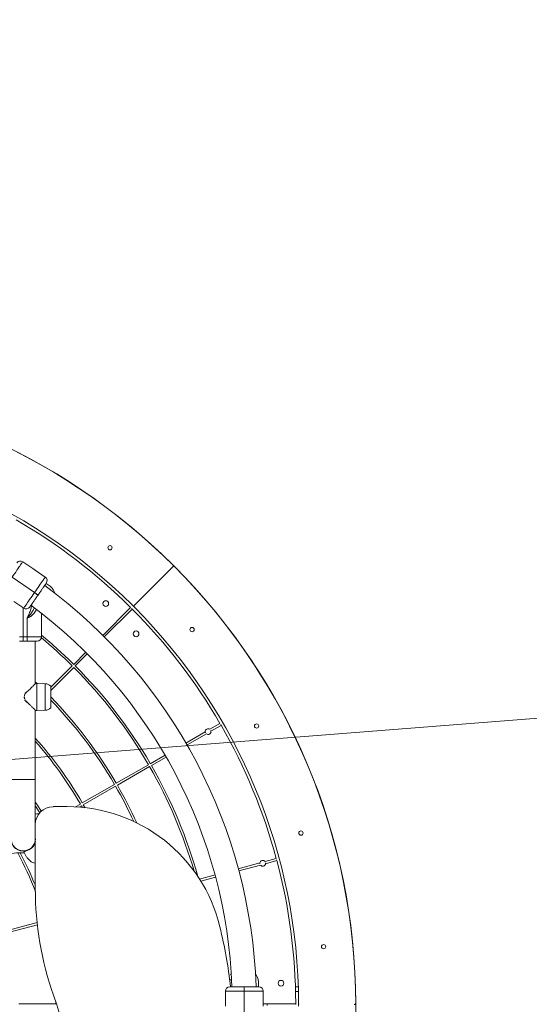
# Model space of a CAD drawing. Extents: x 5459245 to 5462690, y 5971016 to 5972523.
# Tile 30 of 198: x 5462447.72 to 5462448.433, y 5972204.564 to 5972205.943. Entities that reach past the tile are written whole.
import ezdxf

# ---------------------------------------------------------------- set-up
doc = ezdxf.new("R2010")
doc.units = 0
doc.linetypes.add('8', pattern=[0.5, 0.25, -0.25])
doc.layers.add('A_MAŁA ARCHITEKTURA', color=195, linetype='CONTINUOUS', lineweight=9)
doc.layers.add('ADT CCTV', color=102, linetype='CONTINUOUS')

# ---------------------------------------------------------------- blocks, each defined once
blk = doc.blocks.new('A770198')
at = {"layer": 'ADT CCTV', "color": 140, "lineweight": 9}
blk.add_line((17.306, 29.4689), (17.294, 8.6051), dxfattribs=at)
blk = doc.blocks.new('G$CFAE608CC')
at = {"layer": 'ADT CCTV', "rotation": 90}
blk.add_blockref('A770198', (38.0838, 0), dxfattribs=at)

msp = doc.modelspace()

# ---------------------------------------------------------------- linework, layer by layer
at = {"layer": 'A_MAŁA ARCHITEKTURA'}
for p, q in [((5462447.7383, 5972205.1741), (5462447.7243, 5972205.1838)), ((5462447.7557, 5972205.1622), (5462447.7416, 5972205.1719)), ((5462447.8805, 5972205.1227), (5462447.9343, 5972205.1764)), ((5462447.7406, 5972205.1404), (5462447.7093, 5972205.1619)), ((5462447.7624, 5972205.1493), (5462447.7569, 5972205.1534)), ((5462447.7116, 5972205.1282), (5462447.7256, 5972205.1185)), ((5462447.725, 5972205.119), (5462447.725, 5972205.0786)), ((5462447.8363, 5972205.0806), (5462447.8752, 5972205.1195)), ((5462447.8384, 5972205.0785), (5462447.8773, 5972205.1174)), ((5462447.8805, 5972205.1199), (5462447.8777, 5972205.1227)), ((5462447.7305, 5972205.0786), (5462447.7305, 5972205.105)), ((5462447.7505, 5972205.0786), (5462447.7505, 5972205.1115)), ((5462447.7195, 5972205.0786), (5462447.725, 5972205.0786)), ((5462447.725, 5972205.0786), (5462447.7305, 5972205.0786)), ((5462447.725, 5972205.0726), (5462447.725, 5972205.0786)), ((5462447.7305, 5972205.0786), (5462447.7505, 5972205.0786)), ((5462447.7305, 5972205.0786), (5462447.7305, 5972205.0726)), ((5462447.725, 5972205.0726), (5462447.7195, 5972205.0726)), ((5462447.7305, 5972205.0726), (5462447.725, 5972205.0726)), ((5462447.7445, 5972205.0726), (5462447.7305, 5972205.0726)), ((5462447.7418, 5972205.0127), (5462447.7418, 5972205.0726)), ((5462447.7956, 5972205.0399), (5462447.8125, 5972205.0568)), ((5462447.7977, 5972205.0378), (5462447.8146, 5972205.0546)), ((5462447.7635, 5972205.0078), (5462447.7935, 5972205.0378)), ((5462447.7635, 5972205.0035), (5462447.7956, 5972205.0357)), ((5462447.7443, 5972205.013), (5462447.7418, 5972205.0153)), ((5462447.7439, 5972205.013), (5462447.7422, 5972205.013)), ((5462447.7557, 5972205.0128), (5462447.7439, 5972205.013)), ((5462447.7439, 5972204.9754), (5462447.7439, 5972205.013)), ((5462447.7557, 5972204.9757), (5462447.7557, 5972205.0128)), ((5462447.7635, 5972204.9791), (5462447.7635, 5972205.0094)), ((5462447.7263, 5972204.9945), (5462447.7263, 5972204.9943)), ((5462447.7266, 5972204.9946), (5462447.7266, 5972204.9943)), ((5462447.7295, 5972205.001), (5462447.7278, 5972204.9996)), ((5462447.7297, 5972205.0009), (5462447.7282, 5972204.9996)), ((5462447.7635, 5972205.0021), (5462447.7635, 5972205.0029)), ((5462447.7635, 5972205.0021), (5462447.7635, 5972204.9942)), ((5462447.7635, 5972204.9942), (5462447.7635, 5972204.9863)), ((5462447.7272, 5972204.9902), (5462447.7272, 5972204.9901)), ((5462447.7279, 5972204.9888), (5462447.7306, 5972204.9865)), ((5462447.7284, 5972204.9887), (5462447.7308, 5972204.9866)), ((5462447.7635, 5972204.9856), (5462447.7635, 5972204.9863)), ((5462447.7418, 5972204.8786), (5462447.7418, 5972204.9758)), ((5462447.7422, 5972204.9755), (5462447.7439, 5972204.9754)), ((5462447.7439, 5972204.9755), (5462447.7557, 5972204.9757)), ((5462447.9862, 5972204.949), (5462448.0003, 5972204.9571)), ((5462447.9877, 5972204.9464), (5462448.0018, 5972204.9545)), ((5462447.9527, 5972204.9296), (5462447.9798, 5972204.9452)), ((5462447.9542, 5972204.927), (5462447.9813, 5972204.9426)), ((5462447.9028, 5972204.9008), (5462447.9235, 5972204.9127)), ((5462447.9043, 5972204.8982), (5462447.925, 5972204.9101)), ((5462447.8552, 5972204.8733), (5462447.9002, 5972204.8993)), ((5462447.8567, 5972204.8707), (5462447.9017, 5972204.8967)), ((5462447.7081, 5972204.8786), (5462447.725, 5972204.8786)), ((5462447.725, 5972204.8786), (5462447.7418, 5972204.8786)), ((5462447.7418, 5972204.7955), (5462447.7418, 5972204.8786)), ((5462447.8075, 5972204.8458), (5462447.8526, 5972204.8718)), ((5462447.809, 5972204.8432), (5462447.8541, 5972204.8692)), ((5462447.7668, 5972204.8406), (5462447.7863, 5972204.8406)), ((5462447.7979, 5972204.8402), (5462447.8049, 5972204.8443)), ((5462447.8033, 5972204.8399), (5462447.8064, 5972204.8417)), ((5462447.8077, 5972204.8395), (5462447.8064, 5972204.8417)), ((5462447.8114, 5972204.8391), (5462447.809, 5972204.8432)), ((5462447.7468, 5972204.8305), (5462447.7467, 5972204.8305)), ((5462447.7418, 5972204.7955), (5462447.7418, 5972204.7255)), ((5462447.7265, 5972204.7756), (5462447.7292, 5972204.7707)), ((5462448.026, 5972204.7536), (5462448.0562, 5972204.7617)), ((5462448.0267, 5972204.7507), (5462448.057, 5972204.7588)), ((5462448.0634, 5972204.7636), (5462448.0791, 5972204.7679)), ((5462448.0642, 5972204.7607), (5462448.0799, 5972204.765)), ((5462447.9717, 5972204.7391), (5462447.9934, 5972204.7449)), ((5462447.9734, 5972204.7364), (5462447.9942, 5972204.742)), ((5462447.7047, 5972204.6675), (5462447.7443, 5972204.6782)), ((5462447.7055, 5972204.6646), (5462447.7447, 5972204.6751)), ((5462448.0543, 5972204.5882), (5462448.0541, 5972204.5951)), ((5462448.0079, 5972204.5822), (5462448.0079, 5972204.5651)), ((5462448.0079, 5972204.5822), (5462448.0344, 5972204.5822)), ((5462448.0344, 5972204.5882), (5462448.0344, 5972204.5822)), ((5462448.0344, 5972204.5822), (5462448.0344, 5972204.5442)), ((5462448.0344, 5972204.5822), (5462448.0609, 5972204.5822)), ((5462448.0609, 5972204.5652), (5462448.0609, 5972204.5822)), ((5462448.1059, 5972204.5882), (5462448.1099, 5972204.5882)), ((5462448.106, 5972204.5818), (5462448.11, 5972204.5818)), ((5462447.7186, 5972204.5642), (5462447.7706, 5972204.5642)), ((5462447.7706, 5972204.5642), (5462447.7706, 5972204.5664)), ((5462447.7714, 5972204.5642), (5462447.7706, 5972204.5642)), ((5462448.0608, 5972204.5642), (5462448.1053, 5972204.5642)), ((5462448.0662, 5972204.5642), (5462448.0662, 5972204.5632)), ((5462448.1063, 5972204.5632), (5462448.1063, 5972204.5652)), ((5462448.1103, 5972204.5612), (5462448.1103, 5972204.5652))]:
    msp.add_line(p, q, dxfattribs=at)
at = {"layer": 'A_MAŁA ARCHITEKTURA', "flags": 128}
for points in [[(5462447.7093, 5972205.1619), (5462447.711, 5972205.1644), (5462447.7127, 5972205.1669), (5462447.7144, 5972205.1693), (5462447.716, 5972205.1717), (5462447.7175, 5972205.1738), (5462447.7189, 5972205.1759), (5462447.7202, 5972205.1777), (5462447.7213, 5972205.1794), (5462447.7222, 5972205.1808), (5462447.723, 5972205.1819), (5462447.7236, 5972205.1828), (5462447.7241, 5972205.1834), (5462447.7243, 5972205.1837), (5462447.7243, 5972205.1838)], [(5462447.7557, 5972205.1622), (5462447.7556, 5972205.1622), (5462447.7554, 5972205.1619), (5462447.755, 5972205.1613), (5462447.7544, 5972205.1604), (5462447.7536, 5972205.1592), (5462447.7526, 5972205.1578), (5462447.7515, 5972205.1562), (5462447.7502, 5972205.1544), (5462447.7488, 5972205.1523), (5462447.7473, 5972205.1501), (5462447.7457, 5972205.1478), (5462447.7441, 5972205.1454), (5462447.7424, 5972205.1429), (5462447.7406, 5972205.1404)], [(5462447.7406, 5972205.1404), (5462447.7389, 5972205.1379), (5462447.7372, 5972205.1354), (5462447.7355, 5972205.133), (5462447.7339, 5972205.1307), (5462447.7324, 5972205.1285), (5462447.7311, 5972205.1264), (5462447.7298, 5972205.1246), (5462447.7287, 5972205.123), (5462447.7277, 5972205.1216), (5462447.7269, 5972205.1204), (5462447.7263, 5972205.1195), (5462447.7259, 5972205.1189), (5462447.7257, 5972205.1186), (5462447.7256, 5972205.1185)], [(5462447.7456, 5972205.137), (5462447.7455, 5972205.1371), (5462447.7452, 5972205.1373), (5462447.7448, 5972205.1376), (5462447.7441, 5972205.138), (5462447.7434, 5972205.1385), (5462447.7425, 5972205.1391), (5462447.7416, 5972205.1397), (5462447.7406, 5972205.1404)], [(5462447.7406, 5972205.1404), (5462447.7416, 5972205.1397), (5462447.7425, 5972205.1391), (5462447.7434, 5972205.1385), (5462447.7441, 5972205.138), (5462447.7448, 5972205.1376), (5462447.7452, 5972205.1373), (5462447.7455, 5972205.1371), (5462447.7456, 5972205.137)], [(5462447.7502, 5972204.8342), (5462447.7447, 5972204.8428), (5462447.7418, 5972204.8471)], [(5462447.7481, 5972204.8321), (5462447.7422, 5972204.8412), (5462447.7418, 5972204.8417)], [(5462447.7467, 5972204.8305), (5462447.744, 5972204.8304), (5462447.7418, 5972204.83)], [(5462447.725, 5972204.7783), (5462447.7274, 5972204.7785), (5462447.7279, 5972204.7785)], [(5462448.0139, 5972204.5981), (5462448.0153, 5972204.598), (5462448.0167, 5972204.5978)], [(5462448.0662, 5972204.5622), (5462448.0662, 5972204.5632), (5462448.0662, 5972204.5642)]]:
    msp.add_lwpolyline(points, dxfattribs=at)
at = {"layer": 'A_MAŁA ARCHITEKTURA', "linetype": '8', "lineweight": 25, "ltscale": 5}
msp.add_circle((5462447.321, 5972204.5632), 2.87, dxfattribs=at)
at = {"layer": 'A_MAŁA ARCHITEKTURA'}
for centre, radius in [((5462447.321, 5972204.5632), 0.8693), ((5462447.8464, 5972205.2034), 0.003), ((5462447.8405, 5972205.1251), 0.004), ((5462447.9613, 5972205.0886), 0.003), ((5462447.8829, 5972205.0827), 0.004), ((5462448.0515, 5972204.9536), 0.003), ((5462448.1136, 5972204.8036), 0.003), ((5462448.1453, 5972204.6444), 0.003), ((5462448.0857, 5972204.5932), 0.004)]:
    msp.add_circle(centre, radius, dxfattribs=at)
for centre, radius, start, end in [((5462447.321, 5972204.5632), 0.8693, 45.1322, 89.8678), ((5462447.321, 5972204.5632), 0.7893, 45.1449, 89.8551), ((5462447.321, 5972204.5632), 0.7853, 45.1095, 59.8905), ((5462447.7209, 5972205.1788), 0.006, 55.5086, 145.5086), ((5462447.9328, 5972205.1779), 0.002, 315, 45.1322), ((5462447.9357, 5972205.175), 0.002, 44.8678, 135), ((5462447.321, 5972204.5632), 0.8693, 0.1322, 44.8678), ((5462447.7523, 5972205.1573), 0.006, 325.5086, 55.5086), ((5462447.321, 5972204.5632), 0.7303, 1.9631, 53.546), ((5462447.7498, 5972205.1325), 0.021, 18.9495, 53.0517), ((5462447.729, 5972205.1235), 0.006, 235.5086, 325.5086), ((5462447.321, 5972204.5632), 0.6965, 2.0577, 53.4509), ((5462447.321, 5972204.5632), 0.7853, 44.8905, 45.1095), ((5462447.321, 5972204.5632), 0.7853, 30.1095, 44.8905), ((5462447.8791, 5972205.1241), 0.002, 225.1449, 315), ((5462447.8819, 5972205.1213), 0.002, 135, 224.8551), ((5462447.321, 5972204.5632), 0.7893, 0.1449, 44.8551), ((5462447.7445, 5972205.0786), 0.006, 270, 0), ((5462447.321, 5972204.5632), 0.6697, 45.1284, 50.1313), ((5462447.321, 5972204.5632), 0.6727, 45.1278, 50.3252), ((5462447.321, 5972204.5632), 0.6697, 30.1284, 44.8716), ((5462447.321, 5972204.5632), 0.6727, 30.1278, 44.8722), ((5462447.7555, 5972205.0019), 0.0109, 43.043, 89), ((5462447.7311, 5972204.9965), 0.00438, 150.4631, 156.4469), ((5462447.321, 5972204.5632), 0.6177, 30.1392, 44.2492), ((5462447.7555, 5972204.9865), 0.0109, 271, 316.957), ((5462447.321, 5972204.5632), 0.6147, 30.1399, 43.9612), ((5462447.9837, 5972204.9458), 0.004, 52.0243, 187.9757), ((5462447.321, 5972204.5632), 0.7853, 29.8905, 30.1095), ((5462447.321, 5972204.5632), 0.7853, 15.1095, 29.8905), ((5462447.321, 5972204.5632), 0.5627, 30.1528, 41.5912), ((5462447.9837, 5972204.9458), 0.004, 187.9757, 232.0243), ((5462447.9837, 5972204.9458), 0.004, 232.0243, 7.9757), ((5462447.9837, 5972204.9458), 0.004, 7.9757, 52.0243), ((5462447.321, 5972204.5632), 0.5597, 30.1536, 41.2438), ((5462447.321, 5972204.5632), 0.6697, 16.2222, 29.8716), ((5462447.321, 5972204.5632), 0.6727, 15.4822, 29.8722), ((5462447.321, 5972204.5632), 0.6147, 24.6786, 29.8602), ((5462447.321, 5972204.5632), 0.6177, 24.3439, 29.8608), ((5462447.7668, 5972204.8155), 0.025, 90, 180), ((5462447.7863, 5972204.6205), 0.2201, 13.5498, 90), ((5462447.725, 5972204.7955), 0.0173, 167.6372, 270), ((5462447.725, 5972204.7955), 0.0169, 180, 270), ((5462447.725, 5972204.7955), 0.0169, 270, 0), ((5462447.725, 5972204.7955), 0.0173, 279.7657, 347.6372), ((5462447.725, 5972204.626), 0.1501, 89.4904, 100.4352), ((5462447.321, 5972204.5632), 0.4497, 20.6169, 28.2269), ((5462447.321, 5972204.5632), 0.4527, 21.6102, 28.0427), ((5462447.7282, 5972204.7766), 0.002, 99.7657, 209.396), ((5462447.7467, 5972204.7805), 0.02, 209.396, 256.0013), ((5462448.0602, 5972204.7612), 0.004, 37.0243, 172.9757), ((5462448.0602, 5972204.7612), 0.004, 172.9757, 217.0243), ((5462448.0602, 5972204.7612), 0.004, 217.0243, 352.9757), ((5462448.0602, 5972204.7612), 0.004, 352.9757, 37.0243), ((5462447.321, 5972204.5632), 0.7853, 14.8905, 15.1095), ((5462447.321, 5972204.5632), 0.7853, 0.1462, 14.8905), ((5462448.192, 5972204.7255), 0.4502, 180, 199.3088), ((5462447.3279, 5972204.51), 0.6916, 6.4919, 13.5498), ((5462448.0331, 5972204.5942), 0.021, 143.5536, 159.1985), ((5462448.0331, 5972204.5942), 0.021, 2.4569, 36.5591), ((5462448.0139, 5972204.5822), 0.006, 90, 180), ((5462448.0549, 5972204.5822), 0.006, 0, 90), ((5462447.2479, 5972204.3947), 0.5502, 331.3149, 19.3088), ((5462448.1053, 5972204.5652), 0.001, 270, 0.1462), ((5462448.1123, 5972204.5652), 0.002, 180.1449, 270), ((5462448.1883, 5972204.5652), 0.002, 270, 0.1322)]:
    msp.add_arc(centre, radius, start, end, dxfattribs=at)
for points, knots in [([(5462447.7383, 5972205.1741), (5462447.7384, 5972205.1741), (5462447.7384, 5972205.1741), (5462447.7387, 5972205.1739), (5462447.7391, 5972205.1736), (5462447.7396, 5972205.1732), (5462447.7401, 5972205.1728), (5462447.7407, 5972205.1725), (5462447.7412, 5972205.1722), (5462447.7415, 5972205.172), (5462447.7416, 5972205.1719), (5462447.7416, 5972205.1719), (5462447.7416, 5972205.1719)], [0, 0, 0, 0, 0.107155, 0.214316, 0.321667, 0.42914, 0.536405, 0.643452, 0.750609, 0.858032, 0.965469, 1, 1, 1, 1]), ([(5462447.7456, 5972205.137), (5462447.7466, 5972205.1384), (5462447.7485, 5972205.1412), (5462447.7511, 5972205.1451), (5462447.7534, 5972205.1484), (5462447.7553, 5972205.1511), (5462447.7566, 5972205.153), (5462447.7572, 5972205.1539), (5462447.7571, 5972205.1538), (5462447.7571, 5972205.1538)], [0, 0, 0, 0, 0.161149, 0.31732, 0.465641, 0.619175, 0.779192, 0.940914, 1, 1, 1, 1]), ([(5462447.7456, 5972205.137), (5462447.7446, 5972205.1356), (5462447.7427, 5972205.1328), (5462447.74, 5972205.1289), (5462447.7377, 5972205.1256), (5462447.7359, 5972205.1228), (5462447.7346, 5972205.121), (5462447.734, 5972205.1201), (5462447.734, 5972205.1202), (5462447.7341, 5972205.1202)], [0, 0, 0, 0, 0.161151, 0.317321, 0.465642, 0.619176, 0.779193, 0.940914, 1, 1, 1, 1]), ([(5462447.7369, 5972205.1218), (5462447.7364, 5972205.1203), (5462447.7353, 5972205.1167), (5462447.7335, 5972205.1109), (5462447.7315, 5972205.1069), (5462447.7305, 5972205.105)], [0, 0, 0, 0, 0.259217, 0.633532, 1, 1, 1, 1]), ([(5462447.7405, 5972205.1191), (5462447.7403, 5972205.1187), (5462447.7394, 5972205.1167), (5462447.7374, 5972205.1133), (5462447.7343, 5972205.1088), (5462447.7318, 5972205.1062), (5462447.7305, 5972205.105)], [0, 0, 0, 0, 0.070981, 0.378807, 0.690708, 1, 1, 1, 1]), ([(5462447.7434, 5972205.1168), (5462447.7432, 5972205.1165), (5462447.7425, 5972205.1152), (5462447.7411, 5972205.113), (5462447.7391, 5972205.1105), (5462447.7371, 5972205.1085), (5462447.735, 5972205.1069), (5462447.7328, 5972205.1057), (5462447.7312, 5972205.1052), (5462447.7305, 5972205.105)], [0, 0, 0, 0, 0.064671, 0.260572, 0.441457, 0.597255, 0.737203, 0.873403, 1, 1, 1, 1]), ([(5462447.7422, 5972205.013), (5462447.7421, 5972205.013), (5462447.742, 5972205.0129), (5462447.7414, 5972205.0123), (5462447.7408, 5972205.0117), (5462447.74, 5972205.0109), (5462447.7389, 5972205.0098), (5462447.7374, 5972205.0083), (5462447.7356, 5972205.0064), (5462447.7332, 5972205.0042), (5462447.7312, 5972205.0022), (5462447.73, 5972205.0012), (5462447.7297, 5972205.0009)], [0, 0, 0, 0, 0.13183, 0.199642, 0.269304, 0.353687, 0.443126, 0.53814, 0.666944, 0.806224, 0.949067, 1, 1, 1, 1]), ([(5462447.7422, 5972205.013), (5462447.7421, 5972205.013), (5462447.7421, 5972205.013), (5462447.742, 5972205.0129), (5462447.742, 5972205.0129)], [0, 0, 0, 0, 0.500728, 1, 1, 1, 1]), ([(5462447.7263, 5972204.9943), (5462447.7264, 5972204.9936), (5462447.7265, 5972204.9922), (5462447.7269, 5972204.9908), (5462447.7272, 5972204.9902)], [0, 0, 0, 0, 0.501109, 1, 1, 1, 1]), ([(5462447.7271, 5972204.9983), (5462447.7269, 5972204.9977), (5462447.7264, 5972204.9965), (5462447.7264, 5972204.9952), (5462447.7263, 5972204.9945)], [0, 0, 0, 0, 0.499531, 1, 1, 1, 1]), ([(5462447.7266, 5972204.9946), (5462447.7266, 5972204.9946), (5462447.7265, 5972204.9946), (5462447.7264, 5972204.9946), (5462447.7264, 5972204.9945), (5462447.7264, 5972204.9945), (5462447.7263, 5972204.9945)], [0, 0, 0, 0, 0.250008, 0.500005, 0.749983, 1, 1, 1, 1]), ([(5462447.7266, 5972204.9943), (5462447.7266, 5972204.9943), (5462447.7265, 5972204.9943), (5462447.7264, 5972204.9943), (5462447.7264, 5972204.9943), (5462447.7264, 5972204.9943), (5462447.7263, 5972204.9943)], [0, 0, 0, 0, 0.2500093, 0.4999982, 0.750011, 1, 1, 1, 1]), ([(5462447.7266, 5972204.9943), (5462447.7267, 5972204.9936), (5462447.7268, 5972204.9922), (5462447.7272, 5972204.9908), (5462447.7275, 5972204.9901)], [0, 0, 0, 0, 0.501194, 1, 1, 1, 1]), ([(5462447.7273, 5972204.9982), (5462447.7271, 5972204.9976), (5462447.7267, 5972204.9964), (5462447.7267, 5972204.9952), (5462447.7266, 5972204.9946)], [0, 0, 0, 0, 0.499402, 1, 1, 1, 1]), ([(5462447.7273, 5972204.9982), (5462447.7273, 5972204.9982), (5462447.7272, 5972204.9983), (5462447.7272, 5972204.9983), (5462447.7271, 5972204.9983), (5462447.7271, 5972204.9983), (5462447.7271, 5972204.9983)], [0, 0, 0, 0, 0.249998, 0.500012, 0.750004, 1, 1, 1, 1]), ([(5462447.7281, 5972204.9998), (5462447.7279, 5972204.9996), (5462447.7275, 5972204.9992), (5462447.7273, 5972204.9987), (5462447.7272, 5972204.9985)], [0, 0, 0, 0, 0.479741, 1, 1, 1, 1]), ([(5462447.7282, 5972204.9996), (5462447.728, 5972204.9994), (5462447.7277, 5972204.999), (5462447.7275, 5972204.9985), (5462447.7273, 5972204.9982)], [0, 0, 0, 0, 0.498828, 1, 1, 1, 1]), ([(5462447.7282, 5972204.9996), (5462447.7282, 5972204.9996), (5462447.7282, 5972204.9997), (5462447.7281, 5972204.9997), (5462447.7281, 5972204.9998), (5462447.7281, 5972204.9998), (5462447.728, 5972204.9998)], [0, 0, 0, 0, 0.25917, 0.519166, 0.779205, 1, 1, 1, 1]), ([(5462447.7275, 5972204.9901), (5462447.7274, 5972204.9901), (5462447.7274, 5972204.9901), (5462447.7273, 5972204.9901), (5462447.7272, 5972204.9901), (5462447.7272, 5972204.9901), (5462447.7272, 5972204.9901)], [0, 0, 0, 0, 0.249978, 0.500006, 0.750001, 1, 1, 1, 1]), ([(5462447.7273, 5972204.9899), (5462447.7274, 5972204.9896), (5462447.7277, 5972204.9892), (5462447.728, 5972204.9888), (5462447.7282, 5972204.9886)], [0, 0, 0, 0, 0.520762, 1, 1, 1, 1]), ([(5462447.7275, 5972204.9901), (5462447.7276, 5972204.9899), (5462447.7278, 5972204.9894), (5462447.7282, 5972204.9889), (5462447.7284, 5972204.9887)], [0, 0, 0, 0, 0.5010676, 1, 1, 1, 1]), ([(5462447.7284, 5972204.9887), (5462447.7284, 5972204.9887), (5462447.7283, 5972204.9887), (5462447.7283, 5972204.9886), (5462447.7282, 5972204.9886), (5462447.7282, 5972204.9886), (5462447.7282, 5972204.9886)], [0, 0, 0, 0, 0.258977, 0.51879, 0.77864, 1, 1, 1, 1]), ([(5462447.7308, 5972204.9866), (5462447.7316, 5972204.9858), (5462447.7331, 5972204.9845), (5462447.7349, 5972204.9827), (5462447.7364, 5972204.9812), (5462447.7377, 5972204.9799), (5462447.7389, 5972204.9787), (5462447.74, 5972204.9776), (5462447.7411, 5972204.9766), (5462447.742, 5972204.9757), (5462447.7421, 5972204.9755), (5462447.7422, 5972204.9755)], [0, 0, 0, 0, 0.1487559, 0.248651, 0.3431287, 0.4323734, 0.5326055, 0.6269934, 0.716085, 0.857858, 1, 1, 1, 1]), ([(5462447.742, 5972204.9756), (5462447.742, 5972204.9755), (5462447.742, 5972204.9755), (5462447.7421, 5972204.9755), (5462447.7422, 5972204.9755)], [0, 0, 0, 0, 0.499673, 1, 1, 1, 1]), ([(5462448.0344, 5972204.5882), (5462448.0327, 5972204.5882), (5462448.0292, 5972204.5882), (5462448.0246, 5972204.5882), (5462448.0205, 5972204.5882), (5462448.0172, 5972204.5882), (5462448.0149, 5972204.5882), (5462448.0138, 5972204.5882), (5462448.014, 5972204.5882), (5462448.014, 5972204.5882)], [0, 0, 0, 0, 0.161151, 0.317321, 0.465641, 0.619176, 0.779193, 0.940914, 1, 1, 1, 1]), ([(5462448.0344, 5972204.5882), (5462448.0361, 5972204.5882), (5462448.0395, 5972204.5882), (5462448.0442, 5972204.5882), (5462448.0482, 5972204.5882), (5462448.0516, 5972204.5882), (5462448.0538, 5972204.5882), (5462448.0549, 5972204.5882), (5462448.0548, 5972204.5882), (5462448.0547, 5972204.5882)], [0, 0, 0, 0, 0.16115, 0.31732, 0.465641, 0.619175, 0.779192, 0.940914, 1, 1, 1, 1]), ([(5462448.0079, 5972204.5612), (5462448.0079, 5972204.5612), (5462448.0079, 5972204.5612), (5462448.0079, 5972204.5616), (5462448.0079, 5972204.5621), (5462448.008, 5972204.5627), (5462448.008, 5972204.5634), (5462448.0079, 5972204.5641), (5462448.0079, 5972204.5646), (5462448.0079, 5972204.565), (5462448.0079, 5972204.5652), (5462448.0079, 5972204.5652), (5462448.0079, 5972204.5651)], [0, 0, 0, 0, 0.107156, 0.214316, 0.321664, 0.429137, 0.536402, 0.64345, 0.75061, 0.858032, 0.965469, 1, 1, 1, 1]), ([(5462448.0609, 5972204.5652), (5462448.0609, 5972204.5651), (5462448.0609, 5972204.5651), (5462448.0609, 5972204.5648), (5462448.0608, 5972204.5643), (5462448.0608, 5972204.5636), (5462448.0608, 5972204.5629), (5462448.0608, 5972204.5623), (5462448.0609, 5972204.5617), (5462448.0609, 5972204.5613), (5462448.0609, 5972204.5612), (5462448.0609, 5972204.5612), (5462448.0609, 5972204.5612)], [0, 0, 0, 0, 0.107156, 0.214317, 0.321665, 0.429137, 0.536402, 0.64345, 0.75061, 0.858032, 0.965469, 1, 1, 1, 1])]:
    msp.add_open_spline(points, degree=3, knots=knots, dxfattribs=at)

# ---------------------------------------------------------------- block references
at = {"layer": 'ADT CCTV', "rotation": 184.5356804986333}
msp.add_blockref('G$CFAE608CC', (5462467.5094, 5972223.8305), dxfattribs=at)

doc.saveas('drawing.dxf')
